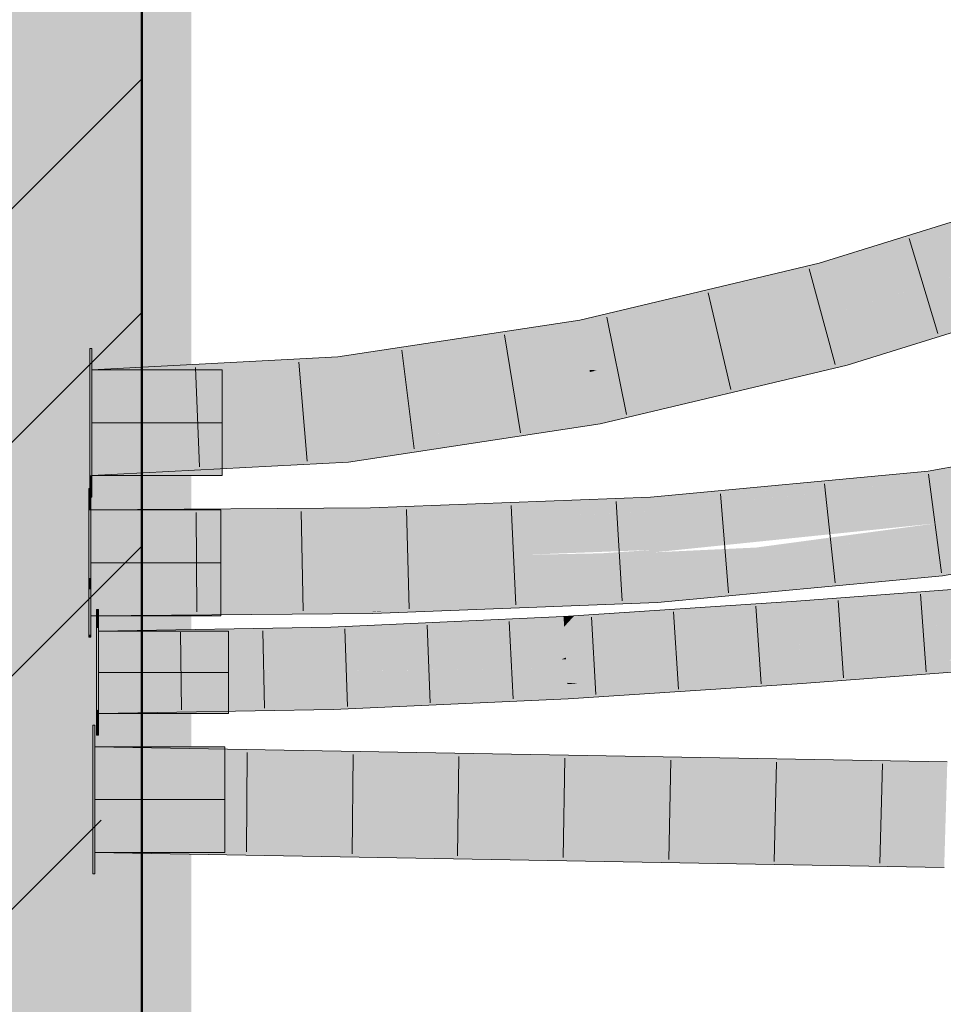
# Model space of a CAD drawing. Extents: x -620 to 300, y 62 to 1107.
# Tile 103 of 256: x -41.31 to -35.72, y 850.33 to 856.29. Entities that reach past the tile are written whole.
import ezdxf
from ezdxf.lldxf.tags import DXFTag

# ---------------------------------------------------------------- set-up
doc = ezdxf.new("R2010")
doc.units = 0
doc.layers.get('0').update_dxf_attribs({"lineweight": 35})
for name, color, linetype, lineweight, true_color in [('30 -34 Innenwände- 1 tragend', 7, 'Continuous', 13, 0xdd0806), ('30 -35 Decken- 2.1 Treppen Innen 2D', 7, 'Continuous', 9, 0x599559), ('70 -75 Raumstempel- 1 Raumstempel', 1, 'Continuous', 50, 0xff0000), ('E_Leerrohr 25', 7, 'Continuous', 9, 0xff8000), ('E_Leerrohr 25-Shading', 7, 'Continuous', 9, 0xff8000), ('E_Leerrohr 32', 7, 'Continuous', 9, 0x00b300), ('E_Leerrohr 32-Shading', 7, 'Continuous', 9, 0x00b300), ('iwb_Schraffur_Wand in Bauart BABW', 7, 'Continuous', 13, 0xac59ff), ('iwb_Sichtbeton', 2, 'Continuous', 50, 0xffff00), ('iwb_Sichtbeton-Shading', 2, 'Continuous', 50, 0xffff00)]:
    doc.layers.add(name, color=color, linetype=linetype, lineweight=lineweight, true_color=true_color)
tags = doc.linetypes.add('grob-A06G9FRA8I', pattern=[14, 3, -8, 3]).pattern_tags.tags
tags[8:9] = [DXFTag(74, 4), DXFTag(75, 0), DXFTag(340, '0'), DXFTag(46, 0.0), DXFTag(50, 0.0), DXFTag(44, 0.0), DXFTag(45, 0.0)]
tags[6:7] = [DXFTag(74, 4), DXFTag(75, 0), DXFTag(340, '0'), DXFTag(46, 0.0), DXFTag(50, 0.0), DXFTag(44, 0.0), DXFTag(45, 0.0)]
tags[4:5] = [DXFTag(74, 4), DXFTag(75, 0), DXFTag(340, '0'), DXFTag(46, 0.0), DXFTag(50, 0.0), DXFTag(44, 0.0), DXFTag(45, 0.0)]
tags = doc.linetypes.add('STRICHPUNKT2', pattern=[12.7, 6.35, -3.175, 0, -3.175]).pattern_tags.tags
tags[10:11] = [DXFTag(74, 4), DXFTag(75, 0), DXFTag(340, '0'), DXFTag(46, 0.0), DXFTag(50, 0.0), DXFTag(44, 0.0), DXFTag(45, 0.0)]
tags[8:9] = [DXFTag(74, 4), DXFTag(75, 0), DXFTag(340, '0'), DXFTag(46, 0.0), DXFTag(50, 0.0), DXFTag(44, 0.0), DXFTag(45, 0.0)]
tags[6:7] = [DXFTag(74, 4), DXFTag(75, 0), DXFTag(340, '0'), DXFTag(46, 0.0), DXFTag(50, 0.0), DXFTag(44, 0.0), DXFTag(45, 0.0)]
tags[4:5] = [DXFTag(74, 4), DXFTag(75, 0), DXFTag(340, '0'), DXFTag(46, 0.0), DXFTag(50, 0.0), DXFTag(44, 0.0), DXFTag(45, 0.0)]

# ---------------------------------------------------------------- blocks, each defined once
blk = doc.blocks.new('Shading-A06G9FN58I', base_point=(42.2246, 216.0531))
at = {"layer": 'iwb_Sichtbeton-Shading', "color": 51, "true_color": 0xffff7f}
blk.add_solid([(-40.8754, 988.0531), (-40.2754, 988.0531), (-40.8754, 829.2531), (-40.2754, 829.8531)], dxfattribs=at)
blk = doc.blocks.new('Shading-A06G9FPD8I', base_point=(-0.0249, 851.8477))
at = {"layer": 'E_Leerrohr 32-Shading', "color": 83, "true_color": 0x7fbd7f}
for points in [[(-35.7006, 851.7297), (-35.6987, 851.7944), (-40.8594, 851.8859)], [(-40.8594, 851.7922), (-35.7014, 851.7007), (-40.8594, 851.8859), (-35.7006, 851.7297)], [(-35.7175, 851.1547), (-35.7148, 851.2484), (-40.8594, 851.2459), (-40.8594, 851.3396)]]:
    blk.add_solid(points, dxfattribs=at)
at = {"layer": 'E_Leerrohr 32-Shading', "color": 83, "true_color": 0x7fd57f}
for points in [[(-40.8594, 851.5659), (-35.7035, 851.6306), (-40.8594, 851.7922), (-35.7014, 851.7007)], [(-35.7035, 851.6306), (-40.8594, 851.5659), (-35.7062, 851.5391)], [(-40.8594, 851.5659), (-35.7081, 851.4745), (-35.7062, 851.5391)], [(-35.7148, 851.2484), (-35.7081, 851.4745), (-40.8594, 851.3396), (-40.8594, 851.5659)]]:
    blk.add_solid(points, dxfattribs=at)
blk = doc.blocks.new('Shading-A06G9FPF8I', base_point=(-40.0714, 851.2459))
at = {"layer": 'E_Leerrohr 25-Shading', "color": 253, "true_color": 0xababab}
for points in [[(-40.8594, 851.8841), (-40.8594, 852.0159), (-40.8714, 851.8841), (-40.8714, 852.0159)], [(-40.8594, 851.1159), (-40.8594, 851.2477), (-40.8714, 851.1159), (-40.8714, 851.2477)]]:
    blk.add_solid(points, dxfattribs=at)
at = {"layer": 'E_Leerrohr 25-Shading', "color": 9, "true_color": 0xbdbdbd}
for points in [[(-40.8594, 851.5659), (-40.8594, 851.8841), (-40.8714, 851.5659), (-40.8714, 851.8841)], [(-40.8594, 851.474), (-40.8594, 851.5659), (-40.8714, 851.474), (-40.8714, 851.5659)], [(-40.8714, 851.2477), (-40.8594, 851.2477), (-40.8714, 851.474), (-40.8594, 851.474)]]:
    blk.add_solid(points, dxfattribs=at)
at = {"layer": 'E_Leerrohr 25-Shading', "color": 253, "true_color": 0xb6b6b6}
for points in [[(-40.0714, 851.5659), (-40.0714, 851.8859), (-40.8594, 851.5659), (-40.8594, 851.8859)], [(-40.0714, 851.2459), (-40.0714, 851.5659), (-40.8594, 851.2459), (-40.8594, 851.5659)]]:
    blk.add_solid(points, dxfattribs=at)
blk = doc.blocks.new('Shading-A06G9FQ58I', base_point=(-40.8496, 851.9861))
at = {"layer": 'E_Leerrohr 25-Shading', "color": 253, "true_color": 0xababab}
for points in [[(-40.8376, 852.7054), (-40.8376, 852.7163), (-40.8496, 852.7054), (-40.8496, 852.7163)], [(-40.8376, 852.7054), (-40.8496, 852.7054), (-40.8376, 852.6328), (-40.8496, 852.6328)], [(-40.8496, 852.6328), (-40.8496, 852.6197), (-40.8376, 852.6328), (-40.8376, 852.6197)], [(-40.8496, 852.6197), (-40.8496, 852.605), (-40.8376, 852.6197), (-40.8376, 852.605)], [(-40.8376, 852.0582), (-40.8376, 852.0676), (-40.8496, 852.0582), (-40.8496, 852.0676)], [(-40.8496, 852.0582), (-40.8496, 851.9861), (-40.8376, 852.0582), (-40.8376, 851.9861)], [(-40.8496, 851.9861), (-40.8496, 851.9563), (-40.8376, 851.9861), (-40.8376, 851.9563)]]:
    blk.add_solid(points, dxfattribs=at)
at = {"layer": 'E_Leerrohr 25-Shading', "color": 9, "true_color": 0xbdbdbd}
for points in [[(-40.8376, 852.3363), (-40.8376, 852.605), (-40.8496, 852.3363), (-40.8496, 852.605)], [(-40.8376, 852.2444), (-40.8376, 852.3363), (-40.8496, 852.2444), (-40.8496, 852.3363)], [(-40.8496, 852.2444), (-40.8496, 852.1087), (-40.8376, 852.2444), (-40.8376, 852.1097)], [(-40.8496, 852.1087), (-40.8496, 852.0676), (-40.8376, 852.1097), (-40.8376, 852.0676)]]:
    blk.add_solid(points, dxfattribs=at)
at = {"layer": 'E_Leerrohr 25-Shading', "color": 253, "true_color": 0xb6b6b6}
for points in [[(-40.0496, 852.5602), (-40.0496, 852.5863), (-40.8376, 852.5602), (-40.8376, 852.5863)], [(-40.8376, 852.5396), (-40.0496, 852.5396), (-40.8376, 852.5602), (-40.0496, 852.5602)], [(-40.8376, 852.3363), (-40.0496, 852.3363), (-40.8376, 852.5396), (-40.0496, 852.5396)], [(-40.0496, 852.2521), (-40.0496, 852.3363), (-40.8376, 852.2521), (-40.8376, 852.3363)], [(-40.8376, 852.0863), (-40.0496, 852.0863), (-40.8376, 852.2521), (-40.0496, 852.2521)]]:
    blk.add_solid(points, dxfattribs=at)
blk = doc.blocks.new('Shading-A06G9FQ78I', base_point=(-32.3422, 852.584))
at = {"layer": 'E_Leerrohr 25-Shading', "color": 43, "true_color": 0xd7ab7f}
for points in [[(-35.1963, 852.8173), (-35.2006, 852.8743), (-36.6121, 852.7664), (-36.5944, 852.7686)], [(-35.1963, 852.8173), (-36.6121, 852.7664), (-36.6103, 852.7416)], [(-36.6103, 852.7416), (-36.607, 852.6942), (-35.1963, 852.8173), (-35.195, 852.8013)], [(-37.3915, 852.7054), (-36.6121, 852.7673), (-37.3919, 852.7163)], [(-37.3915, 852.7054), (-36.9487, 852.726), (-36.6121, 852.7673), (-36.6121, 852.7664)], [(-36.6103, 852.7416), (-37.3915, 852.7054), (-36.607, 852.6942), (-37.3909, 852.6856)], [(-36.9487, 852.726), (-36.6103, 852.7416), (-36.6121, 852.7664)], [(-36.5944, 852.7686), (-36.6121, 852.7673), (-36.6121, 852.7664)], [(-38.86, 852.593), (-38.0183, 852.6123), (-38.1202, 852.6655), (-38.0215, 852.6687)], [(-38.3515, 852.658), (-38.86, 852.593), (-38.1202, 852.6655)], [(-38.3515, 852.658), (-38.0218, 852.6751), (-38.5022, 852.6531)], [(-38.0218, 852.6751), (-38.3515, 852.658), (-38.1202, 852.6655)], [(-38.0215, 852.6687), (-38.0218, 852.6751), (-38.1202, 852.6655)], [(-38.0218, 852.6751), (-38.0215, 852.6687), (-37.9569, 852.6794), (-37.9643, 852.6713)], [(-38.0215, 852.6687), (-38.0183, 852.6123), (-37.9643, 852.6713)], [(-37.9643, 852.6713), (-38.0183, 852.6123), (-37.3909, 852.6856), (-37.3897, 852.6487)], [(-37.9643, 852.6713), (-37.3909, 852.6856), (-37.7381, 852.6818)], [(-37.9569, 852.6794), (-37.9643, 852.6713), (-37.7381, 852.6818)], [(-37.3919, 852.7163), (-37.9569, 852.6794), (-37.3915, 852.7054)], [(-37.3913, 852.6978), (-37.3915, 852.7054), (-37.7381, 852.6818), (-37.9569, 852.6794)], [(-37.3909, 852.6856), (-37.3913, 852.6978), (-37.7381, 852.6818)], [(-37.3897, 852.6487), (-36.607, 852.6942), (-37.3909, 852.6856)], [(-37.3895, 852.6431), (-36.607, 852.6942), (-37.3897, 852.6487)], [(-39.43, 852.6106), (-40.8376, 852.5863), (-39.4298, 852.602), (-40.8376, 852.5726)], [(-39.4291, 852.58), (-39.4298, 852.602), (-40.8376, 852.5678), (-40.8376, 852.5726)], [(-38.5199, 852.6523), (-39.43, 852.6106), (-39.4298, 852.602)], [(-38.5199, 852.6523), (-39.4298, 852.602), (-38.5022, 852.6531), (-38.3515, 852.658)], [(-38.3515, 852.658), (-39.4298, 852.602), (-38.86, 852.593), (-39.1826, 852.5856)], [(-39.1826, 852.5856), (-39.4298, 852.602), (-39.4291, 852.58)], [(-38.86, 852.593), (-38.251, 852.5958), (-38.0183, 852.6123), (-38.0179, 852.605)], [(-38.251, 852.5958), (-38.1416, 852.5963), (-38.0179, 852.605), (-38.0177, 852.602)], [(-37.7029, 852.6226), (-37.3895, 852.6431), (-38.0183, 852.6123), (-37.3897, 852.6487)], [(-37.7808, 852.6201), (-38.0183, 852.6123), (-38.0179, 852.605)], [(-37.7029, 852.6226), (-37.7808, 852.6201), (-38.0177, 852.602), (-38.0179, 852.605)], [(-39.4287, 852.5668), (-39.4291, 852.58), (-40.8376, 852.5547), (-40.8376, 852.5678)], [(-39.4287, 852.5668), (-40.8376, 852.5547), (-39.4281, 852.5505), (-40.8376, 852.5436)], [(-39.4281, 852.5505), (-40.8376, 852.5436), (-39.4279, 852.5431), (-40.8376, 852.5328)], [(-39.4279, 852.5431), (-40.8376, 852.5328), (-39.4277, 852.5374), (-40.8376, 852.5214)], [(-39.4287, 852.5668), (-39.035, 852.5759), (-39.4291, 852.58), (-39.1826, 852.5856)], [(-39.4287, 852.5668), (-39.4281, 852.5505), (-39.035, 852.5759), (-39.2048, 852.5593)], [(-39.2048, 852.5593), (-39.4281, 852.5505), (-39.3263, 852.5474), (-39.4279, 852.5431)], [(-39.4279, 852.5431), (-39.4277, 852.5374), (-39.3263, 852.5474)], [(-39.4277, 852.5374), (-38.1416, 852.5963), (-39.3263, 852.5474), (-38.1681, 852.5957)], [(-38.1681, 852.5957), (-38.4283, 852.5898), (-39.3263, 852.5474), (-39.2048, 852.5593)], [(-38.4283, 852.5898), (-39.035, 852.5759), (-39.2048, 852.5593)], [(-39.1826, 852.5856), (-39.035, 852.5759), (-38.86, 852.593)], [(-39.035, 852.5759), (-38.3707, 852.5911), (-38.86, 852.593), (-38.251, 852.5958)], [(-38.3707, 852.5911), (-38.1416, 852.5963), (-38.251, 852.5958)], [(-40.8376, 852.5214), (-40.8376, 852.5131), (-39.4277, 852.5374)], [(-35.1655, 852.4161), (-35.1672, 852.4373), (-36.5821, 852.3416), (-35.6858, 852.4095)], [(-35.1655, 852.4161), (-36.5821, 852.3416), (-36.5809, 852.3246)], [(-36.5809, 852.3246), (-36.5769, 852.2685), (-35.1655, 852.4161), (-35.1625, 852.3758)], [(-36.5821, 852.3416), (-37.9981, 852.249), (-36.5809, 852.3246), (-37.9979, 852.2455)], [(-36.5809, 852.3246), (-37.8813, 852.2521), (-37.9941, 852.1759), (-37.9976, 852.2391)], [(-36.5809, 852.3246), (-37.9941, 852.1759), (-36.5769, 852.2685)], [(-37.9981, 852.249), (-38.5108, 852.2255), (-37.9979, 852.2455)], [(-37.9979, 852.2455), (-38.5108, 852.2255), (-37.9976, 852.2391), (-38.3582, 852.2109)], [(-37.8813, 852.2521), (-37.9979, 852.2455), (-37.9976, 852.2391)], [(-39.4166, 852.184), (-40.8376, 852.1595), (-39.4148, 852.1282), (-40.8376, 852.0863)], [(-38.3582, 852.2109), (-38.5108, 852.2255), (-39.4148, 852.1282), (-39.4166, 852.184)], [(-39.4143, 852.1108), (-38.5475, 852.1506), (-39.4148, 852.1282), (-38.5502, 852.1959)], [(-38.5475, 852.1506), (-37.9941, 852.1759), (-38.5502, 852.1959), (-38.3582, 852.2109)], [(-38.3582, 852.2109), (-37.9941, 852.1759), (-37.9976, 852.2391)], [(-40.8376, 852.0863), (-39.4143, 852.1108), (-39.4148, 852.1282)]]:
    blk.add_solid(points, dxfattribs=at)
at = {"layer": 'E_Leerrohr 25-Shading', "color": 31, "true_color": 0xfabd7f}
for points in [[(-35.1937, 852.7835), (-35.195, 852.8013), (-36.607, 852.6942)], [(-36.6027, 852.6331), (-35.1834, 852.6488), (-36.607, 852.6942), (-35.1937, 852.7835)], [(-36.631, 852.6328), (-36.6027, 852.6331), (-37.3895, 852.6431), (-36.607, 852.6942)], [(-38.0177, 852.602), (-38.1416, 852.5963), (-38.0175, 852.5972)], [(-38.0177, 852.602), (-36.6011, 852.6107), (-37.4726, 852.6248), (-36.6027, 852.6331)], [(-38.0177, 852.602), (-37.4726, 852.6248), (-37.7029, 852.6226)], [(-36.6011, 852.6107), (-38.0177, 852.602), (-38.0175, 852.5972)], [(-38.0175, 852.5972), (-38.0079, 852.4255), (-36.6011, 852.6107), (-36.5945, 852.5179)], [(-37.7029, 852.6226), (-36.631, 852.6328), (-37.3895, 852.6431)], [(-35.7887, 852.6197), (-35.1816, 852.6264), (-36.6027, 852.6331), (-35.1834, 852.6488)], [(-35.7887, 852.6197), (-36.6027, 852.6331), (-36.6026, 852.6324)], [(-36.6011, 852.6107), (-35.7887, 852.6197), (-36.6026, 852.6324)], [(-36.6011, 852.6107), (-36.5945, 852.5179), (-35.1816, 852.6264), (-35.1815, 852.6251)], [(-35.6391, 852.4295), (-35.1815, 852.6251), (-36.5855, 852.3896), (-36.5945, 852.5179)], [(-38.1416, 852.5963), (-39.4277, 852.5374), (-38.0079, 852.4255), (-39.4222, 852.3607)], [(-38.1416, 852.5963), (-38.0079, 852.4255), (-38.0175, 852.5972)], [(-40.8376, 852.5131), (-40.8376, 852.3363), (-39.4277, 852.5374), (-39.4222, 852.3607)], [(-36.5945, 852.5168), (-36.5945, 852.5179), (-38.0074, 852.4161), (-38.0079, 852.4255)], [(-36.5855, 852.3896), (-36.5945, 852.5168), (-38.0044, 852.3624), (-38.0074, 852.4161)], [(-39.4222, 852.3607), (-39.4217, 852.3469), (-38.0079, 852.4255)], [(-39.4217, 852.3469), (-39.4216, 852.3434), (-38.0079, 852.4255)], [(-39.4216, 852.3434), (-39.1227, 852.3475), (-38.0079, 852.4255), (-38.0361, 852.4143)], [(-38.0074, 852.4161), (-38.0079, 852.4255), (-38.0361, 852.4143)], [(-35.6391, 852.4295), (-36.5855, 852.3896), (-36.0485, 852.4015)], [(-35.6858, 852.4095), (-35.6391, 852.4295), (-36.0485, 852.4015)], [(-39.4222, 852.3607), (-40.8376, 852.3363), (-40.0749, 852.3401)], [(-39.4222, 852.3607), (-40.0749, 852.3401), (-39.4217, 852.3469), (-39.5181, 852.343)], [(-39.1227, 852.3475), (-38.1721, 852.3602), (-38.0361, 852.4143)], [(-37.9995, 852.273), (-38.0044, 852.3624), (-38.3619, 852.2847), (-38.1721, 852.3602)], [(-38.1721, 852.3602), (-38.0044, 852.3624), (-38.0361, 852.4143), (-38.0074, 852.4161)], [(-36.5837, 852.3649), (-36.5855, 852.3896), (-37.9995, 852.273), (-38.0044, 852.3624)], [(-36.5837, 852.3649), (-37.9995, 852.273), (-37.9296, 852.2698)], [(-37.999, 852.2649), (-37.9981, 852.249), (-36.5837, 852.3649), (-36.5821, 852.3416)], [(-36.0485, 852.4015), (-36.5855, 852.3896), (-36.5837, 852.3649)], [(-35.6858, 852.4095), (-36.0485, 852.4015), (-36.5821, 852.3416), (-36.5837, 852.3649)], [(-39.4208, 852.319), (-39.4216, 852.3434), (-40.8376, 852.3363)], [(-40.8376, 852.1925), (-39.4172, 852.2048), (-40.8376, 852.3363), (-39.4208, 852.319)], [(-39.5181, 852.343), (-39.4216, 852.3434), (-39.4217, 852.3469)], [(-38.3619, 852.2847), (-38.1721, 852.3602), (-39.4208, 852.319), (-39.4216, 852.3434)], [(-39.4172, 852.2048), (-38.5108, 852.2255), (-39.4208, 852.319), (-38.3619, 852.2847)], [(-38.5108, 852.2255), (-37.9981, 852.249), (-38.5071, 852.227), (-37.999, 852.2649)], [(-38.5071, 852.227), (-37.999, 852.2649), (-38.3619, 852.2847), (-37.9995, 852.273)], [(-37.9995, 852.273), (-37.999, 852.2649), (-37.9296, 852.2698)], [(-40.8376, 852.1925), (-40.8376, 852.1595), (-39.4172, 852.2048), (-39.4166, 852.184)], [(-39.4172, 852.2048), (-39.4166, 852.184), (-38.5108, 852.2255)]]:
    blk.add_solid(points, dxfattribs=at)
blk = doc.blocks.new('Shading-A06G9FQ98I', base_point=(-40.8962, 852.5494))
at = {"layer": 'E_Leerrohr 25-Shading', "color": 253, "true_color": 0xababab}
for points in [[(-40.8842, 853.3962), (-40.8842, 853.4493), (-40.8962, 853.3969), (-40.8962, 853.4493)], [(-40.8962, 853.3944), (-40.8842, 853.3945), (-40.8962, 853.3969), (-40.8842, 853.3962)], [(-40.8962, 853.3944), (-40.8962, 853.3725), (-40.8842, 853.3945), (-40.8842, 853.3725)], [(-40.8962, 853.3725), (-40.8962, 853.3176), (-40.8842, 853.3725), (-40.8842, 853.3176)], [(-40.8842, 852.5645), (-40.8842, 852.6812), (-40.8962, 852.5645), (-40.8962, 852.6812)], [(-40.8962, 852.5494), (-40.8842, 852.5494), (-40.8962, 852.5645), (-40.8842, 852.5645)]]:
    blk.add_solid(points, dxfattribs=at)
at = {"layer": 'E_Leerrohr 25-Shading', "color": 9, "true_color": 0xbdbdbd}
for points in [[(-40.8842, 852.9994), (-40.8842, 853.3176), (-40.8962, 852.9994), (-40.8962, 853.3176)], [(-40.8842, 852.9074), (-40.8842, 852.9994), (-40.8962, 852.9074), (-40.8962, 852.9994)], [(-40.8962, 852.9074), (-40.8962, 852.8668), (-40.8842, 852.9074), (-40.8842, 852.8668)], [(-40.8962, 852.8668), (-40.8962, 852.8394), (-40.8842, 852.8668), (-40.8842, 852.8394)], [(-40.8962, 852.6812), (-40.8842, 852.6812), (-40.8962, 852.8394), (-40.8842, 852.8394)]]:
    blk.add_solid(points, dxfattribs=at)
at = {"layer": 'E_Leerrohr 25-Shading', "color": 253, "true_color": 0xb6b6b6}
for points in [[(-40.8842, 853.2477), (-40.0962, 853.3193), (-40.8842, 853.3193)], [(-40.8842, 853.2477), (-40.5305, 853.2532), (-40.0962, 853.3193), (-40.0962, 853.2817)], [(-40.8842, 852.9994), (-40.0962, 852.9994), (-40.8842, 853.2477), (-40.0962, 853.2599)], [(-40.5305, 853.2532), (-40.0962, 853.2599), (-40.0962, 853.2817)], [(-40.0962, 852.9512), (-40.0962, 852.9994), (-40.8842, 852.9512), (-40.8842, 852.9994)], [(-40.8842, 852.6794), (-40.0962, 852.6794), (-40.8842, 852.9512), (-40.0962, 852.9512)]]:
    blk.add_solid(points, dxfattribs=at)
blk = doc.blocks.new('Shading-A06G9FQF8I', base_point=(-37.7798, 853.3865))
at = {"layer": 'E_Leerrohr 32-Shading', "color": 83, "true_color": 0x7fbd7f}
for points in [[(-35.8136, 853.5551), (-34.1526, 853.7848), (-35.6022, 853.5921), (-34.1526, 853.785)], [(-34.1526, 853.7848), (-35.8136, 853.5551), (-35.8095, 853.5242)], [(-35.8012, 853.4622), (-34.8272, 853.6528), (-35.3706, 853.5932), (-34.3573, 853.7526)], [(-34.8272, 853.6528), (-35.8012, 853.4622), (-35.3605, 853.5395)], [(-35.8136, 853.5551), (-37.4946, 853.3975), (-35.8095, 853.5242), (-37.4932, 853.3765)], [(-35.3706, 853.5932), (-35.8095, 853.5242), (-35.8063, 853.5007)], [(-35.8012, 853.4622), (-35.3706, 853.5932), (-35.8063, 853.5007)], [(-35.8063, 853.5007), (-35.8095, 853.5242), (-36.9377, 853.3725), (-36.9399, 853.425)], [(-35.8063, 853.5007), (-36.8799, 853.379), (-35.8012, 853.4622)], [(-35.8012, 853.4622), (-36.8799, 853.379), (-36.9371, 853.3557), (-36.9377, 853.3725)], [(-36.8799, 853.379), (-35.8012, 853.4622), (-35.8012, 853.4622)], [(-37.7798, 853.3865), (-39.1912, 853.3322), (-39.1907, 853.309)], [(-37.4932, 853.3765), (-37.4946, 853.3975), (-39.1907, 853.309), (-37.7798, 853.3865)], [(-37.4932, 853.3765), (-39.1907, 853.309), (-39.1906, 853.3076)], [(-37.4932, 853.3765), (-39.1906, 853.3076), (-38.2599, 853.2742), (-39.189, 853.2385)], [(-37.4932, 853.3765), (-38.2599, 853.2742), (-37.4888, 853.3101)], [(-36.9399, 853.425), (-37.4932, 853.3765), (-36.9377, 853.3725), (-37.4888, 853.3101)], [(-39.1907, 853.309), (-39.1912, 853.3322), (-40.8842, 853.2835), (-40.8842, 853.3193)], [(-36.9377, 853.3725), (-37.4888, 853.3101), (-36.9371, 853.3557), (-37.4884, 853.304)], [(-39.1907, 853.309), (-40.8842, 853.2835), (-39.2927, 853.3061)], [(-39.1906, 853.3076), (-40.8842, 853.2835), (-39.189, 853.2385), (-40.8842, 853.2365)], [(-39.1906, 853.3076), (-39.1907, 853.309), (-39.2927, 853.3061)], [(-37.8055, 853.2953), (-38.2599, 853.2742), (-37.4884, 853.304)], [(-37.4888, 853.3101), (-37.8055, 853.2953), (-37.4884, 853.304)], [(-40.8842, 853.2365), (-40.8842, 853.2256), (-39.189, 853.2385)], [(-34.0225, 853.2213), (-34.0289, 853.2489), (-35.7409, 853.0136), (-35.2885, 853.0931)], [(-34.0225, 853.2213), (-35.7409, 853.0136), (-35.7402, 853.0087)], [(-34.0225, 853.2213), (-35.7402, 853.0087), (-34.4057, 853.1531), (-35.7375, 852.9883)], [(-35.7375, 852.9883), (-35.7284, 852.9207), (-34.4057, 853.1531)], [(-37.4561, 852.8149), (-35.7284, 852.9207), (-36.6654, 852.9268), (-35.8755, 852.9792)], [(-35.8755, 852.9792), (-35.9198, 852.9968), (-36.6654, 852.9268)], [(-35.7409, 853.0136), (-35.9198, 852.9968), (-35.7402, 853.0087)], [(-35.7402, 853.0087), (-35.9198, 852.9968), (-35.7375, 852.9883), (-35.8755, 852.9792)], [(-35.8755, 852.9792), (-35.7284, 852.9207), (-35.7375, 852.9883)], [(-36.8912, 852.9056), (-37.4586, 852.8524), (-37.4561, 852.8149)], [(-37.4561, 852.8149), (-36.6654, 852.9268), (-36.8912, 852.9056)], [(-35.7284, 852.9207), (-37.4561, 852.8149), (-37.4524, 852.7589)], [(-37.4561, 852.8149), (-37.4586, 852.8524), (-39.1767, 852.7043), (-39.1786, 852.786)], [(-39.1767, 852.7043), (-39.1786, 852.786), (-40.8842, 852.6978), (-40.8842, 852.7731)], [(-37.4561, 852.8149), (-39.1767, 852.7043), (-39.1166, 852.7054)], [(-37.4561, 852.8149), (-39.1166, 852.7054), (-37.4524, 852.7589), (-38.5557, 852.7163)], [(-39.1766, 852.7015), (-39.1767, 852.7043), (-40.8842, 852.6794), (-40.8842, 852.6978)], [(-40.8842, 852.6794), (-39.1764, 852.6923), (-39.1766, 852.7015)], [(-39.1767, 852.7043), (-39.1766, 852.7015), (-39.1166, 852.7054)], [(-39.1166, 852.7054), (-39.1766, 852.7015), (-38.5557, 852.7163), (-39.1764, 852.6923)]]:
    blk.add_solid(points, dxfattribs=at)
at = {"layer": 'E_Leerrohr 32-Shading', "color": 83, "true_color": 0x7fd57f}
for points in [[(-35.3605, 853.5395), (-35.8012, 853.4622), (-35.342, 853.3132), (-35.771, 853.2379)], [(-35.8012, 853.4622), (-36.9371, 853.3557), (-35.7839, 853.3333)], [(-35.7583, 853.1434), (-34.9634, 853.2126), (-35.342, 853.3132), (-34.4874, 853.3877)], [(-36.9371, 853.3557), (-37.4884, 853.304), (-35.771, 853.2379), (-37.4735, 853.0781)], [(-36.9371, 853.3557), (-35.771, 853.2379), (-35.7839, 853.3333)], [(-38.2586, 853.1718), (-38.2599, 853.2742), (-39.1877, 853.1792), (-39.189, 853.2385)], [(-37.4884, 853.304), (-38.2599, 853.2742), (-37.4735, 853.0781), (-38.2571, 853.048)], [(-35.7583, 853.1434), (-35.342, 853.3132), (-35.771, 853.2379)], [(-39.189, 853.2385), (-40.8842, 853.2256), (-39.1877, 853.1792), (-40.8842, 853.1819)], [(-37.4725, 853.063), (-35.771, 853.2379), (-37.4735, 853.0781)], [(-36.8562, 853.0919), (-35.8315, 853.1399), (-35.771, 853.2379)], [(-35.7583, 853.1434), (-35.771, 853.2379), (-35.8315, 853.1399)], [(-40.8842, 853.1819), (-40.8842, 852.9994), (-39.1877, 853.1792), (-39.1838, 853.0123)], [(-38.2571, 853.048), (-38.2586, 853.1718), (-39.1838, 853.0123), (-39.1877, 853.1792)], [(-37.4698, 853.0225), (-35.877, 853.0662), (-37.4725, 853.063), (-35.8315, 853.1399)], [(-35.877, 853.0662), (-35.7484, 853.0696), (-35.8315, 853.1399), (-35.7583, 853.1434)], [(-35.7484, 853.0696), (-35.4318, 853.1718), (-35.7583, 853.1434)], [(-35.7484, 853.0696), (-35.2885, 853.0931), (-35.4318, 853.1718), (-35.0479, 853.1816)], [(-37.7953, 853.0569), (-37.4725, 853.063), (-37.4735, 853.0781)], [(-35.7484, 853.0696), (-35.7409, 853.0136), (-35.2885, 853.0931)], [(-39.1836, 853.0031), (-38.2571, 853.048), (-39.1838, 853.0123)], [(-39.1836, 853.0031), (-37.4698, 853.0225), (-38.2571, 853.048), (-37.4725, 853.063)], [(-37.7509, 852.9512), (-37.4653, 852.9545), (-39.1836, 853.0031), (-37.4698, 853.0225)], [(-35.9198, 852.9968), (-35.877, 853.0662), (-37.4653, 852.9545), (-37.4698, 853.0225)], [(-35.7409, 853.0136), (-35.7484, 853.0696), (-35.9198, 852.9968), (-35.877, 853.0662)], [(-40.8842, 852.9994), (-39.6215, 853.0021), (-39.1838, 853.0123)], [(-39.1833, 852.9902), (-39.1836, 853.0031), (-40.8842, 852.9994)], [(-40.8842, 852.9313), (-39.182, 852.9351), (-40.8842, 852.9994), (-39.1833, 852.9902)], [(-39.6215, 853.0021), (-39.1836, 853.0031), (-39.1838, 853.0123)], [(-37.7509, 852.9512), (-39.1836, 853.0031), (-39.1833, 852.9902)], [(-39.182, 852.9351), (-37.7509, 852.9512), (-39.1833, 852.9902)], [(-36.6654, 852.9268), (-35.9198, 852.9968), (-37.4646, 852.9434), (-37.4653, 852.9545)], [(-39.182, 852.9351), (-40.8842, 852.9313), (-39.1809, 852.8856), (-40.8842, 852.8818)], [(-37.6093, 852.9033), (-37.7509, 852.9512), (-39.1809, 852.8856), (-39.182, 852.9351)], [(-37.4586, 852.8524), (-37.6093, 852.9033), (-39.1786, 852.786), (-39.1809, 852.8856)], [(-37.4653, 852.9545), (-37.7509, 852.9512), (-37.4646, 852.9434)], [(-37.4646, 852.9434), (-37.7509, 852.9512), (-37.462, 852.905), (-37.6093, 852.9033)], [(-37.6093, 852.9033), (-37.4586, 852.8524), (-37.462, 852.905)], [(-36.6654, 852.9268), (-37.4646, 852.9434), (-37.052, 852.9163)], [(-37.052, 852.9163), (-37.4646, 852.9434), (-37.462, 852.905)], [(-36.8912, 852.9056), (-37.052, 852.9163), (-37.4586, 852.8524), (-37.462, 852.905)], [(-36.8912, 852.9056), (-36.6654, 852.9268), (-37.052, 852.9163)], [(-40.8842, 852.8818), (-40.8842, 852.7731), (-39.1809, 852.8856), (-39.1786, 852.786)]]:
    blk.add_solid(points, dxfattribs=at)
blk = doc.blocks.new('Shading-A06G9FQH8I', base_point=(-34.8602, 854.7453))
at = {"layer": 'E_Leerrohr 32-Shading', "color": 83, "true_color": 0x7fbd7f}
for points in [[(-35.0366, 855.2623), (-36.4739, 854.8141), (-35.0252, 855.2289), (-36.4633, 854.7753)], [(-35.0252, 855.2289), (-36.4633, 854.7753), (-35.0102, 855.1849), (-36.4598, 854.7626)], [(-35.0102, 855.1849), (-36.4598, 854.7626), (-35.0064, 855.1736), (-36.4535, 854.7397)], [(-36.4535, 854.7397), (-36.4491, 854.7238), (-35.0064, 855.1736)], [(-36.4739, 854.8141), (-37.9234, 854.4686), (-36.4633, 854.7753), (-37.9188, 854.4449)], [(-36.4633, 854.7753), (-37.0508, 854.642), (-36.4598, 854.7626)], [(-36.4598, 854.7626), (-37.0508, 854.642), (-36.4535, 854.7397), (-36.6704, 854.6937)], [(-36.3292, 854.2874), (-36.3043, 854.197), (-34.8602, 854.7453), (-34.83, 854.6566)], [(-36.6704, 854.6937), (-37.0508, 854.642), (-37.9158, 854.4294), (-37.9188, 854.4449)], [(-36.4491, 854.7238), (-36.6704, 854.6937), (-37.9055, 854.3766), (-37.9158, 854.4294)], [(-36.6704, 854.6937), (-36.4491, 854.7238), (-36.4535, 854.7397)], [(-37.9234, 854.4686), (-38.776, 854.3393), (-37.9188, 854.4449)], [(-38.776, 854.3393), (-37.9055, 854.3766), (-37.9188, 854.4449)], [(-37.9055, 854.3766), (-38.776, 854.3393), (-39.0448, 854.2038), (-39.0511, 854.2975)], [(-39.0511, 854.2975), (-39.3892, 854.2463), (-39.0448, 854.2038), (-39.3797, 854.153)], [(-37.819, 853.9324), (-37.8011, 853.8404), (-36.3292, 854.2874), (-36.3043, 854.197)], [(-40.8769, 854.1675), (-40.8769, 854.0738), (-39.3892, 854.2463), (-39.3797, 854.153)], [(-37.819, 853.9324), (-39.3244, 853.6096), (-37.8011, 853.8404)], [(-39.3244, 853.6096), (-37.819, 853.9324), (-39.0753, 853.7335), (-38.6572, 853.8054)], [(-38.6572, 853.8054), (-39.3339, 853.7028), (-39.3325, 853.6893)], [(-39.0753, 853.7335), (-39.3325, 853.6893), (-39.3303, 853.6671)], [(-39.3244, 853.6096), (-39.0753, 853.7335), (-39.3303, 853.6671)], [(-39.3339, 853.7028), (-40.8769, 853.6213), (-39.3325, 853.6893), (-40.8769, 853.5549)], [(-40.8769, 853.5549), (-40.8769, 853.5275), (-39.3325, 853.6893), (-39.3244, 853.6096)]]:
    blk.add_solid(points, dxfattribs=at)
at = {"layer": 'E_Leerrohr 32-Shading', "color": 83, "true_color": 0x7fd57f}
for points in [[(-35.3971, 854.9589), (-35.0064, 855.1736), (-36.4491, 854.7238)], [(-34.9333, 854.9594), (-34.966, 855.0553), (-36.0033, 854.6259), (-35.3971, 854.9589)], [(-36.0033, 854.6259), (-35.3971, 854.9589), (-36.4088, 854.5773), (-36.4491, 854.7238)], [(-36.3891, 854.5056), (-36.3292, 854.2874), (-34.9333, 854.9594), (-34.8602, 854.7453)], [(-37.0034, 854.4976), (-36.4491, 854.7238), (-37.9055, 854.3766)], [(-36.4088, 854.5773), (-36.4491, 854.7238), (-37.0034, 854.4976)], [(-36.3891, 854.5056), (-36.4088, 854.5773), (-37.8182, 854.165), (-37.0034, 854.4976)], [(-36.4088, 854.5773), (-36.3891, 854.5056), (-36.0033, 854.6259)], [(-37.8182, 854.165), (-37.0034, 854.4976), (-37.8648, 854.1672), (-37.9055, 854.3766)], [(-37.8623, 854.1545), (-37.819, 853.9324), (-36.3891, 854.5056), (-36.3292, 854.2874)], [(-37.9055, 854.3766), (-39.0448, 854.2038), (-37.8648, 854.1672)], [(-40.8769, 854.0738), (-40.8769, 853.8475), (-39.3797, 854.153), (-39.3568, 853.9279)], [(-38.5092, 854.1815), (-39.0448, 854.2038), (-39.3797, 854.153)], [(-37.8623, 854.1545), (-38.5092, 854.1815), (-39.3568, 853.9279), (-39.3797, 854.153)], [(-39.3568, 853.9279), (-39.3339, 853.7028), (-37.8623, 854.1545), (-37.819, 853.9324)], [(-38.4193, 854.1844), (-39.0448, 854.2038), (-38.5092, 854.1815)], [(-37.8648, 854.1672), (-38.4193, 854.1844), (-37.8623, 854.1545), (-38.5092, 854.1815)], [(-37.8338, 854.1657), (-37.8648, 854.1672), (-37.8333, 854.1614), (-37.8623, 854.1545)], [(-37.8182, 854.165), (-37.8338, 854.1657), (-37.8333, 854.1614)], [(-40.8769, 853.8475), (-40.8769, 853.6213), (-39.3568, 853.9279), (-39.3339, 853.7028)]]:
    blk.add_solid(points, dxfattribs=at)
blk = doc.blocks.new('Shading-A06G9FQJ8I', base_point=(-40.0889, 853.6486))
at = {"layer": 'E_Leerrohr 25-Shading', "color": 253, "true_color": 0xababab}
for points in [[(-40.8769, 854.1657), (-40.8769, 854.2975), (-40.8889, 854.1657), (-40.8889, 854.2975)], [(-40.8769, 853.4984), (-40.8769, 853.5294), (-40.8889, 853.4984), (-40.8889, 853.5294)], [(-40.8889, 853.4645), (-40.8769, 853.4644), (-40.8889, 853.4984), (-40.8769, 853.4984)], [(-40.8889, 853.4645), (-40.8889, 853.4428), (-40.8769, 853.4644), (-40.8769, 853.4433)], [(-40.8769, 853.4433), (-40.8889, 853.4428), (-40.8769, 853.4235), (-40.8889, 853.4235)], [(-40.8889, 853.4235), (-40.8889, 853.3975), (-40.8769, 853.4235), (-40.8769, 853.3975)]]:
    blk.add_solid(points, dxfattribs=at)
at = {"layer": 'E_Leerrohr 25-Shading', "color": 9, "true_color": 0xbdbdbd}
for points in [[(-40.8769, 854.0045), (-40.8769, 854.1657), (-40.8889, 854.0042), (-40.8889, 854.1657)], [(-40.8889, 853.8475), (-40.8769, 853.8475), (-40.8889, 854.0042), (-40.8769, 854.0045)], [(-40.8769, 853.7556), (-40.8769, 853.8475), (-40.8889, 853.7556), (-40.8889, 853.8475)], [(-40.8889, 853.5294), (-40.8769, 853.5294), (-40.8889, 853.7556), (-40.8769, 853.7556)]]:
    blk.add_solid(points, dxfattribs=at)
at = {"layer": 'E_Leerrohr 25-Shading', "color": 253, "true_color": 0xb6b6b6}
for points in [[(-40.8769, 853.8475), (-40.0889, 853.8597), (-40.8769, 854.1675), (-40.0889, 854.1675)], [(-40.8769, 853.8475), (-40.0889, 853.8475), (-40.0889, 853.8597)], [(-40.8769, 853.8475), (-40.8769, 853.5826), (-40.0889, 853.8181), (-40.0889, 853.6486)], [(-40.0889, 853.8181), (-40.0889, 853.8475), (-40.8769, 853.8475)], [(-40.0889, 853.6486), (-40.8769, 853.5826), (-40.0889, 853.5986), (-40.8769, 853.5275)], [(-40.8769, 853.5275), (-40.0889, 853.5275), (-40.0889, 853.5986)]]:
    blk.add_solid(points, dxfattribs=at)
blk = doc.blocks.new('Referenz-A06G9FRB8I')
at = {"layer": '30 -34 Innenwände- 1 tragend', "color": 0, "lineweight": 35}
blk.add_line((-40.5754, 994.5531), (-40.5754, 829.5531), dxfattribs=at)
at = {"layer": '30 -34 Innenwände- 1 tragend', "color": 0, "linetype": 'Continuous', "ltscale": 0.13}
blk.add_line((-40.5754, 994.5531), (-40.5754, 829.5531), dxfattribs=at)
at = {"layer": '30 -34 Innenwände- 1 tragend', "color": 0, "lineweight": 9}
for p, q in [((-45.5754, 850.9296), (-40.5754, 855.9296)), ((-45.5754, 850.9296), (-40.5754, 855.9296)), ((-41.5287, 853.5622), (-40.5754, 854.5154)), ((-41.5287, 853.5622), (-40.5754, 854.5154)), ((-45.5754, 848.1012), (-40.5754, 853.1012)), ((-45.5754, 848.1012), (-40.5754, 853.1012)), ((-41.8822, 850.3802), (-40.8216, 851.4408)), ((-41.8822, 850.3802), (-40.8216, 851.4408))]:
    blk.add_line(p, q, dxfattribs=at)
at = {"layer": '30 -35 Decken- 2.1 Treppen Innen 2D', "color": 0, "linetype": 'grob-A06G9FRA8I', "ltscale": 0.13}
blk.add_line((-40.5754, 877.3531), (-40.5754, 829.5531), dxfattribs=at)
at = {"layer": '30 -35 Decken- 2.1 Treppen Innen 2D', "color": 0, "linetype": 'Continuous', "ltscale": 0.13}
blk.add_line((-40.5754, 874.4531), (-40.5754, 829.5531), dxfattribs=at)
at = {"layer": '70 -75 Raumstempel- 1 Raumstempel', "color": 0, "linetype": 'Continuous', "ltscale": 0.5}
blk.add_line((-40.5754, 829.5531), (-40.5754, 988.0531), dxfattribs=at)
blk = doc.blocks.new('Referenz-A06G9FRD8I')
at = {"layer": 'iwb_Schraffur_Wand in Bauart BABW', "linetype": 'Continuous', "ltscale": 0.13}
blk.add_hatch(color=256, dxfattribs=at).paths.add_polyline_path([(-45.5734, 824.5531), (-45.5734, 988.0531), (-44.0754, 988.0531), (-44.0754, 999.1531), (-42.0754, 999.1531), (-42.0754, 988.0854), (-40.5734, 988.0854), (-40.5734, 829.5531), (-35.5734, 829.5531), (-35.5734, 824.5531)])
at = {"layer": 'iwb_Sichtbeton', "linetype": 'Continuous', "ltscale": 0.5}
blk.add_solid([(-40.8754, 988.0531), (-40.2754, 988.0531), (-40.8754, 829.2531), (-40.2754, 829.8531)], dxfattribs=at)
blk = doc.blocks.new('Enddeckel-A06G9FTL8I')
at = {"color": 0, "linetype": 'ByBlock', "lineweight": -2, "ltscale": 0.13}
for p, q in [((-40.8594, 852.0159), (-40.8714, 852.0159)), ((-40.8714, 851.7523), (-40.8714, 852.0159)), ((-40.8594, 851.7523), (-40.8594, 852.0159)), ((-40.0714, 851.8859), (-40.8594, 851.8859)), ((-40.8594, 851.6984), (-40.8594, 851.8859)), ((-40.0714, 851.6984), (-40.0714, 851.8859)), ((-40.8714, 851.3795), (-40.8714, 851.7523)), ((-40.8594, 851.3795), (-40.8594, 851.7523)), ((-40.8594, 851.4333), (-40.8594, 851.6984)), ((-40.0714, 851.4333), (-40.0714, 851.6984)), ((-40.8594, 851.2459), (-40.8594, 851.4333)), ((-40.0714, 851.2459), (-40.0714, 851.4333)), ((-40.8714, 851.1159), (-40.8714, 851.3795)), ((-40.8594, 851.1159), (-40.8594, 851.3795)), ((-40.8594, 851.2459), (-40.0714, 851.2459)), ((-40.8714, 851.1159), (-40.8594, 851.1159))]:
    blk.add_line(p, q, dxfattribs=at)
at = {"color": 0, "linetype": 'STRICHPUNKT2', "lineweight": 5, "ltscale": 0.13}
blk.add_line((-40.8594, 851.5659), (-40.0714, 851.5659), dxfattribs=at)
blk = doc.blocks.new('Flexrohr-A06G9FTN8I')
at = {"color": 0, "linetype": 'ByBlock', "lineweight": -2, "ltscale": 0.13}
for p, q in [((-36.4739, 854.8141), (-35.0366, 855.2623)), ((-35.757, 854.3876), (-35.9295, 854.9639)), ((-37.9234, 854.4686), (-36.4739, 854.8141)), ((-36.3768, 854.1995), (-36.5342, 854.7801)), ((-37.0087, 854.0487), (-37.1474, 854.6341)), ((-36.3043, 854.197), (-34.83, 854.6566)), ((-39.3892, 854.2463), (-37.9234, 854.4686)), ((-37.6407, 853.8983), (-37.7605, 854.4878)), ((-38.2817, 853.7867), (-38.3798, 854.3802)), ((-38.9259, 853.6891), (-39.0011, 854.286)), ((-40.8769, 854.1675), (-39.3892, 854.2463)), ((-39.573, 853.6154), (-39.6243, 854.2148)), ((-40.8769, 853.5275), (-40.8769, 854.1675)), ((-40.225, 853.5808), (-40.2506, 854.1819)), ((-37.8011, 853.8404), (-36.3043, 854.197)), ((-39.3244, 853.6095), (-37.8011, 853.8404)), ((-40.8769, 853.5275), (-39.3244, 853.6095))]:
    blk.add_line(p, q, dxfattribs=at)
blk = doc.blocks.new('Enddeckel-A06G9FTR8I')
at = {"color": 0, "linetype": 'ByBlock', "lineweight": -2, "ltscale": 0.13}
for p, q in [((-40.8842, 853.4494), (-40.8962, 853.4494)), ((-40.8962, 853.1858), (-40.8962, 853.4494)), ((-40.8842, 853.1858), (-40.8842, 853.4494)), ((-40.0962, 853.3194), (-40.8842, 853.3194)), ((-40.8842, 853.1319), (-40.8842, 853.3194)), ((-40.0962, 853.1319), (-40.0962, 853.3194)), ((-40.8962, 852.813), (-40.8962, 853.1858)), ((-40.8842, 852.813), (-40.8842, 853.1858)), ((-40.8842, 852.8668), (-40.8842, 853.1319)), ((-40.0962, 852.8668), (-40.0962, 853.1319)), ((-40.8842, 852.6794), (-40.8842, 852.8668)), ((-40.0962, 852.6794), (-40.0962, 852.8668)), ((-40.8962, 852.5494), (-40.8962, 852.813)), ((-40.8842, 852.5494), (-40.8842, 852.813)), ((-40.8842, 852.6794), (-40.0962, 852.6794)), ((-40.8962, 852.5494), (-40.8842, 852.5494))]:
    blk.add_line(p, q, dxfattribs=at)
at = {"color": 0, "linetype": 'STRICHPUNKT2', "lineweight": 5, "ltscale": 0.13}
blk.add_line((-40.8842, 852.9994), (-40.0962, 852.9994), dxfattribs=at)
blk = doc.blocks.new('Enddeckel-A06G9FTZ8I')
at = {"color": 0, "linetype": 'ByBlock', "lineweight": -2, "ltscale": 0.13}
for p, q in [((-40.8376, 852.7163), (-40.8496, 852.7163)), ((-40.8496, 852.4937), (-40.8496, 852.7163)), ((-40.8376, 852.4937), (-40.8376, 852.7163)), ((-40.0496, 852.5863), (-40.8376, 852.5863)), ((-40.8376, 852.4398), (-40.8376, 852.5863)), ((-40.0496, 852.4398), (-40.0496, 852.5863)), ((-40.8496, 852.1789), (-40.8496, 852.4937)), ((-40.8376, 852.1789), (-40.8376, 852.4937)), ((-40.8376, 852.2327), (-40.8376, 852.4398)), ((-40.0496, 852.2327), (-40.0496, 852.4398)), ((-40.8376, 852.0863), (-40.8376, 852.2327)), ((-40.0496, 852.0863), (-40.0496, 852.2327)), ((-40.8496, 851.9563), (-40.8496, 852.1789)), ((-40.8376, 851.9563), (-40.8376, 852.1789)), ((-40.8376, 852.0863), (-40.0496, 852.0863)), ((-40.8496, 851.9563), (-40.8376, 851.9563))]:
    blk.add_line(p, q, dxfattribs=at)
at = {"color": 0, "linetype": 'STRICHPUNKT2', "lineweight": 5, "ltscale": 0.13}
blk.add_line((-40.8376, 852.3363), (-40.0496, 852.3363), dxfattribs=at)
blk = doc.blocks.new('Enddeckel-A06G9FU58I')
at = {"color": 0, "linetype": 'ByBlock', "lineweight": -2, "ltscale": 0.13}
for p, q in [((-40.8769, 854.2975), (-40.8889, 854.2975)), ((-40.8889, 854.0339), (-40.8889, 854.2975)), ((-40.8769, 854.0339), (-40.8769, 854.2975)), ((-40.0889, 854.1675), (-40.8769, 854.1675)), ((-40.8769, 853.9801), (-40.8769, 854.1675)), ((-40.0889, 853.9801), (-40.0889, 854.1675)), ((-40.8889, 853.6611), (-40.8889, 854.0339)), ((-40.8769, 853.6611), (-40.8769, 854.0339)), ((-40.8769, 853.715), (-40.8769, 853.9801)), ((-40.0889, 853.715), (-40.0889, 853.9801)), ((-40.8769, 853.5275), (-40.8769, 853.715)), ((-40.0889, 853.5275), (-40.0889, 853.715)), ((-40.8889, 853.3975), (-40.8889, 853.6611)), ((-40.8769, 853.3975), (-40.8769, 853.6611)), ((-40.8769, 853.5275), (-40.0889, 853.5275)), ((-40.8889, 853.3975), (-40.8769, 853.3975))]:
    blk.add_line(p, q, dxfattribs=at)
at = {"color": 0, "linetype": 'STRICHPUNKT2', "lineweight": 5, "ltscale": 0.13}
blk.add_line((-40.8769, 853.8475), (-40.0889, 853.8475), dxfattribs=at)
blk = doc.blocks.new('Flexrohr-A06G9FU78I')
at = {"color": 0, "linetype": 'ByBlock', "lineweight": -2, "ltscale": 0.13}
for p, q in [((-36.6121, 852.7672), (-35.2006, 852.8743)), ((-35.8271, 852.3404), (-35.8617, 852.8091)), ((-38.0218, 852.6751), (-36.6121, 852.7672)), ((-36.8258, 852.2673), (-36.8577, 852.7362)), ((-36.3262, 852.3025), (-36.3598, 852.7713)), ((-39.43, 852.6106), (-38.0218, 852.6751)), ((-37.8262, 852.2019), (-37.8531, 852.6711)), ((-37.326, 852.2346), (-37.3554, 852.7036)), ((-40.8376, 852.5863), (-39.43, 852.6106)), ((-39.3301, 852.1297), (-39.3456, 852.5995)), ((-38.8287, 852.1527), (-38.8481, 852.6223)), ((-38.3272, 852.1756), (-38.3506, 852.645)), ((-40.8376, 852.0863), (-40.8376, 852.5863)), ((-40.335, 852.1099), (-40.3403, 852.5799)), ((-39.8325, 852.1186), (-39.8429, 852.5885)), ((-36.5769, 852.2685), (-35.1625, 852.3758)), ((-37.9941, 852.1759), (-36.5769, 852.2685)), ((-39.4143, 852.1108), (-37.9941, 852.1759)), ((-40.8376, 852.0863), (-39.4143, 852.1108))]:
    blk.add_line(p, q, dxfattribs=at)
blk = doc.blocks.new('Flexrohr-A06G9FUB8I')
at = {"color": 0, "linetype": 'ByBlock', "lineweight": -2, "ltscale": 0.13}
for p, q in [((-35.8136, 853.555), (-34.1663, 853.8441)), ((-37.4946, 853.3975), (-35.8136, 853.555)), ((-35.7329, 852.9396), (-35.813, 853.5358)), ((-36.3777, 852.8789), (-36.4427, 853.477)), ((-39.1912, 853.3322), (-37.4946, 853.3975)), ((-37.0224, 852.8184), (-37.0723, 853.4179)), ((-40.8842, 853.3194), (-39.1912, 853.3322)), ((-40.8842, 852.6794), (-40.8842, 853.3194)), ((-38.9558, 852.72), (-38.973, 853.3214)), ((-38.3114, 852.7449), (-38.3383, 853.3459)), ((-37.6671, 852.7697), (-37.7036, 853.3702)), ((-40.2416, 852.7034), (-40.2468, 853.305)), ((-39.599, 852.7083), (-39.6094, 853.3098)), ((-35.7284, 852.9207), (-34.0223, 853.2205)), ((-37.4524, 852.7589), (-35.7284, 852.9207)), ((-39.1764, 852.6923), (-37.4524, 852.7589)), ((-40.8842, 852.6794), (-39.1764, 852.6923))]:
    blk.add_line(p, q, dxfattribs=at)
blk = doc.blocks.new('Flexrohr-A06G9FUJ8I')
at = {"color": 0, "linetype": 'ByBlock', "lineweight": -2, "ltscale": 0.13}
for p, q in [((-40.8594, 851.8859), (-40.8594, 851.2459)), ((-35.6987, 851.7944), (-40.8594, 851.8859)), ((-40.5783, 851.8617), (-40.5792, 851.2601)), ((-39.9373, 851.8504), (-39.9404, 851.2488)), ((-39.2963, 851.839), (-39.3016, 851.2374)), ((-38.6553, 851.8276), (-38.6629, 851.2261)), ((-38.0143, 851.8163), (-38.0241, 851.2148)), ((-37.3733, 851.8049), (-37.3853, 851.2034)), ((-36.7323, 851.7935), (-36.7465, 851.1921)), ((-36.0913, 851.7821), (-36.1077, 851.1808)), ((-35.7175, 851.1546), (-40.8594, 851.2459))]:
    blk.add_line(p, q, dxfattribs=at)

msp = doc.modelspace()

# ---------------------------------------------------------------- block references
at = {"color": 8, "lineweight": 25, "ltscale": 0.25, "true_color": 0x808080}
for name in ['Referenz-A06G9FRB8I', 'Referenz-A06G9FRD8I']:
    msp.add_blockref(name, (0, 0), dxfattribs=at)
msp.add_blockref('Shading-A06G9FN58I', (42.2246, 216.0531))
at = {"layer": 'E_Leerrohr 25'}
for name, p in [('Shading-A06G9FQJ8I', (-40.0889, 853.6486)), ('Shading-A06G9FQ98I', (-40.8962, 852.5494)), ('Shading-A06G9FQ78I', (-32.3422, 852.584)), ('Shading-A06G9FQ58I', (-40.8496, 851.9861)), ('Shading-A06G9FPF8I', (-40.0714, 851.2459))]:
    msp.add_blockref(name, p, dxfattribs=at)
at = {"layer": 'E_Leerrohr 25', "color": 150, "ltscale": 0.13, "true_color": 0x0099ff}
for name in ['Enddeckel-A06G9FU58I', 'Enddeckel-A06G9FTR8I', 'Enddeckel-A06G9FTL8I']:
    msp.add_blockref(name, (0, 0), dxfattribs=at)
at = {"layer": 'E_Leerrohr 25', "ltscale": 0.13}
for name in ['Flexrohr-A06G9FU78I', 'Enddeckel-A06G9FTZ8I']:
    msp.add_blockref(name, (0, 0), dxfattribs=at)
at = {"layer": 'E_Leerrohr 32'}
for name, p in [('Shading-A06G9FQH8I', (-34.8602, 854.7453)), ('Shading-A06G9FQF8I', (-37.7798, 853.3865)), ('Shading-A06G9FPD8I', (-0.0249, 851.8477))]:
    msp.add_blockref(name, p, dxfattribs=at)
at = {"layer": 'E_Leerrohr 32', "ltscale": 0.13}
for name in ['Flexrohr-A06G9FTN8I', 'Flexrohr-A06G9FUB8I', 'Flexrohr-A06G9FUJ8I']:
    msp.add_blockref(name, (0, 0), dxfattribs=at)

doc.saveas('drawing.dxf')
